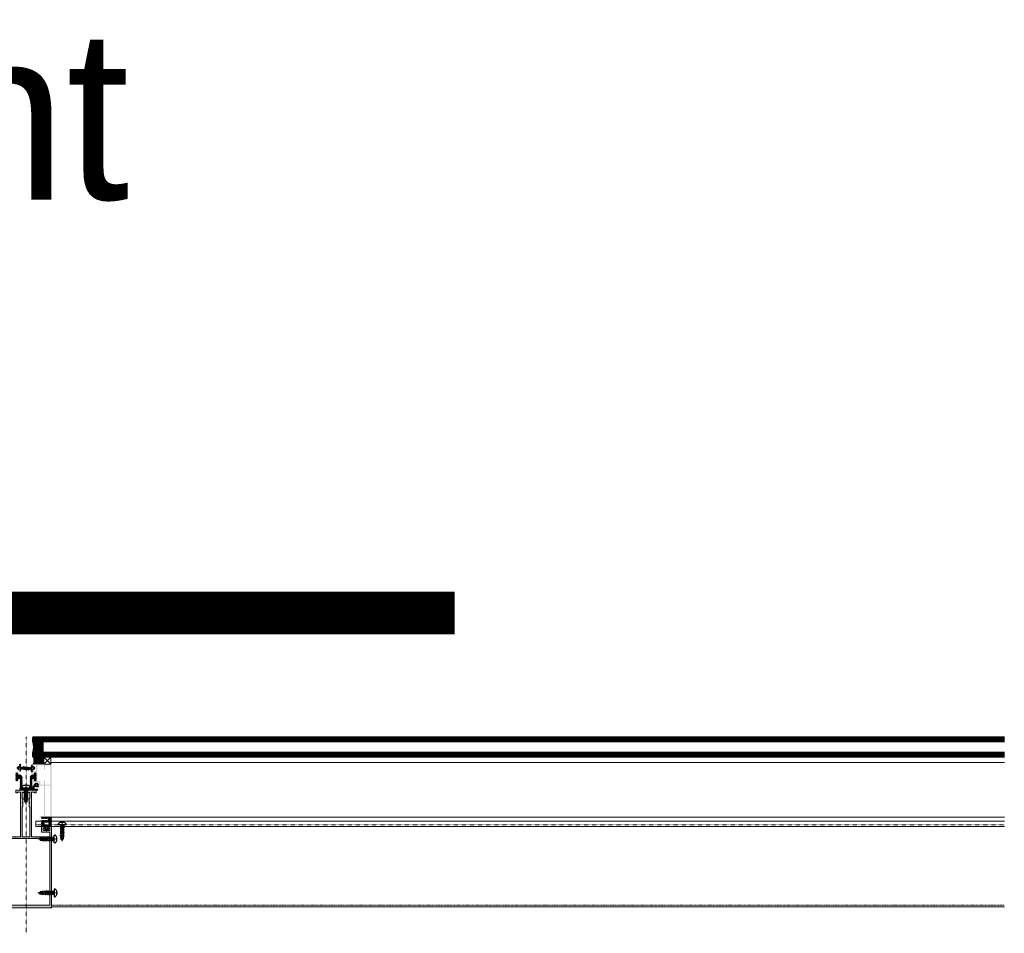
# Model space of a CAD drawing. Header units: millimetres. Extents: x -158258 to 126254, y -16359 to 60195.
# Tile 147 of 173: x -128921 to -127764, y 20748 to 21822. Entities that reach past the tile are written whole.
import ezdxf

# ---------------------------------------------------------------- set-up
doc = ezdxf.new("R2010")
doc.units = ezdxf.units.MM
doc.header["$LTSCALE"] = 0.1
doc.header["$MEASUREMENT"] = 0
for name, pattern in [('AUDIT_D_060311083008-3', [0]), ('CENTER', [2, 1.25, -0.25, 0.25, -0.25]), ('HIDDEN', [0.375, 0.25, -0.125])]:
    doc.linetypes.add(name, pattern=pattern)
for name, color, linetype, lineweight in [('01. Aluminium (Main Structure)', 6, 'Continuous', 5), ('2_Centerline', 1, 'CENTER', 15), ('3_Hatch', 8, 'Continuous', 0), ('4. Glass', 140, 'Continuous', 15)]:
    doc.layers.add(name, color=color, linetype=linetype, lineweight=lineweight)
for name, color, linetype in [('A-ANNO-TEXT-100', 211, 'AUDIT_D_060311083008-3'), ('CENTER LINE', 8, 'CENTER'), ('GUARD RAIL', 80, 'Continuous'), ('HARDWARES', 7, 'Continuous')]:
    doc.layers.add(name, color=color, linetype=linetype)
doc.styles.add('Txt100-02', font='GOTHIC.TTF', dxfattribs={"height": 250})
pattern_1 = [(45, (-26191.7542, -14950.54475), (-0.441941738, 0.441941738), []), (135, (-26191.7542, -14950.54475), (-0.441941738, -0.441941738), [])]

# ---------------------------------------------------------------- blocks, each defined once
blk = doc.blocks.new('A$C23054C9A')
at = {"layer": '3_Hatch'}
h = blk.add_hatch(color=256, dxfattribs=at)
h.dxf.hatch_style = 1
h.paths.add_polyline_path([(10.4, 60.5), (10.4, 26), (10.3, 25.8), (10.2, 25.6), (10, 25.5), (9.9, 25.5), (4.7, 25.5), (4.5, 25.5), (4.3, 25.6), (4.2, 25.8), (4.2, 26), (4.2, 60.5), (4.2, 60.7), (4.3, 60.9), (4.5, 61), (4.7, 61), (9.9, 61), (10, 61), (10.2, 60.9), (10.3, 60.7)], flags=16)
h.paths.add_polyline_path([(4.2, 5.9), (4.1, 6.1), (4, 6.3), (3.8, 6.4), (3.6, 6.4), (3.2, 6.4), (3.1, 6.4), (2.9, 6.3), (2.8, 6.1), (2.8, 5.9), (2.8, 1.9), (2.7, 1.7), (2.6, 1.5), (2.4, 1.4), (2.2, 1.4), (-4.5, 1.4), (-4.6, 1.4), (-4.8, 1.5), (-4.9, 1.7), (-4.9, 1.9), (-4.9, 19.5), (-4.9, 19.7), (-4.8, 19.8), (-4.6, 20), (-4.5, 20), (-1.9, 20), (-1.7, 20), (-1.5, 20.2), (-1.4, 20.3), (-1.4, 20.5), (-1.4, 23.6), (-1.4, 23.8), (-1.3, 24), (-1.1, 24.1), (-0.9, 24.1), (2.2, 24.1), (2.4, 24.1), (2.6, 24), (2.7, 23.8), (2.8, 23.6), (2.8, 19.6), (2.8, 19.4), (2.9, 19.3), (3.1, 19.2), (3.2, 19.1), (3.6, 19.1), (3.8, 19.2), (4, 19.3), (4.1, 19.4), (4.2, 19.6), (4.2, 23.6), (4.2, 23.8), (4.3, 24), (4.5, 24.1), (4.7, 24.1), (9.9, 24.1), (10, 24.1), (10.2, 24), (10.3, 23.8), (10.4, 23.6), (10.4, 1.9), (10.3, 1.7), (10.2, 1.5), (10, 1.4), (9.9, 1.4), (4.7, 1.4), (4.5, 1.4), (4.3, 1.5), (4.2, 1.7), (4.2, 1.9)], flags=16)
h.paths.add_polyline_path([(-6, 4.5), (-6.4, 4.2), (-6.4, 1.9), (-6.4, 1.7), (-6.5, 1.5), (-6.7, 1.4), (-6.9, 1.4), (-9.2, 1.4), (-9.4, 1.4), (-9.6, 1.5), (-9.7, 1.7), (-9.8, 1.9), (-9.8, 2.5), (-9.8, 2.7), (-9.9, 2.9), (-10.1, 3), (-10.3, 3), (-10.5, 3), (-10.6, 2.9), (-10.7, 2.7), (-10.8, 2.5), (-10.8, 0.5), (-10.7, 0.3), (-10.6, 0.1), (-10.5, 0), (-10.3, 0), (10.3, 0), (10.5, -0.1), (10.6, -0.2), (10.7, -0.3), (10.8, -0.5), (10.8, -1.5), (10.8, -1.7), (10.9, -1.9), (11.1, -2), (11.3, -2), (11.4, -2), (11.6, -1.9), (11.7, -1.7), (11.8, -1.5), (11.8, 61.9), (11.7, 62.1), (11.6, 62.3), (11.4, 62.4), (11.3, 62.4), (-1.7, 62.4), (-1.9, 62.4), (-2.1, 62.3), (-2.2, 62.1), (-2.3, 61.9), (-2.3, 61.5), (-2.2, 61.4), (-2.1, 61.2), (-1.9, 61.1), (-1.7, 61), (2.2, 61), (2.4, 61), (2.6, 60.9), (2.7, 60.7), (2.8, 60.5), (2.8, 26), (2.7, 25.8), (2.6, 25.6), (2.4, 25.5), (2.2, 25.5), (-3.8, 25.5), (-4, 25.5), (-4.1, 25.4), (-4.2, 25.4), (-4.2, 25.3), (-4.3, 25.2), (-4.3, 25.1), (-4.3, 25.1), (-4.3, 25), (-4.3, 24.9), (-4.3, 24.8), (-4.2, 24.7), (-4.2, 24.6), (-4.1, 24.6), (-4, 24.5), (-3.9, 24.5), (-3.3, 24.5), (-3.1, 24.5), (-3, 24.3), (-2.8, 24.2), (-2.8, 24), (-2.8, 21.9), (-2.8, 21.7), (-3, 21.5), (-3.1, 21.4), (-3.3, 21.4), (-8.9, 21.4), (-9, 21.4), (-9.2, 21.5), (-9.3, 21.7), (-9.4, 21.9), (-9.4, 24), (-9.3, 24.2), (-9.2, 24.3), (-9, 24.5), (-8.9, 24.5), (-8.3, 24.5), (-8.1, 24.5), (-8, 24.7), (-7.9, 24.8), (-7.8, 25), (-7.9, 25.2), (-8, 25.4), (-8.1, 25.5), (-8.3, 25.5), (-10.3, 25.5), (-10.5, 25.5), (-10.6, 25.4), (-10.7, 25.2), (-10.8, 25), (-10.8, 17.9), (-10.7, 17.7), (-10.6, 17.5), (-10.5, 17.4), (-10.3, 17.4), (-9.9, 17.4), (-9.7, 17.4), (-9.5, 17.5), (-9.4, 17.7), (-9.4, 17.9), (-9.4, 19.5), (-9.3, 19.7), (-9.2, 19.8), (-9, 20), (-8.9, 20), (-6.9, 20), (-6.7, 20), (-6.5, 19.8), (-6.4, 19.7), (-6.4, 19.5), (-6.4, 10.2), (-6.4, 10.1), (-6.5, 9.9), (-6.7, 9.8), (-6.9, 9.7), (-8.9, 9.7), (-9, 9.8), (-9.2, 9.9), (-9.3, 10.1), (-9.4, 10.2), (-9.4, 11.3), (-9.4, 11.5), (-9.5, 11.7), (-9.7, 11.8), (-9.9, 11.8), (-10.3, 11.8), (-10.5, 11.8), (-10.6, 11.7), (-10.7, 11.5), (-10.8, 11.3), (-10.8, 7), (-10.7, 6.9), (-10.7, 6.8), (-10.7, 6.7), (-10.6, 6.6), (-10.5, 6.6), (-10.5, 6.5), (-10.4, 6.5), (-10.3, 6.5), (-10.3, 6.5), (-10.2, 6.5), (-10.1, 6.5), (-10, 6.6), (-9.9, 6.6), (-9.9, 6.7), (-9.8, 6.7), (-9.8, 7), (-9.8, 7.6), (-9.7, 7.8), (-9.6, 8), (-9.4, 8.1), (-9.2, 8.1), (-6.9, 8.1), (-6.7, 8.1), (-6.5, 8), (-6.4, 7.8), (-6.4, 7.6), (-6.4, 5.3), (-6, 5), (-6, 4.8), (-6, 4.7)])
blk = doc.blocks.new('A$C768C5112')
at = {"layer": '3_Hatch'}
h = blk.add_hatch(color=256, dxfattribs=at)
h.dxf.hatch_style = 1
h.paths.add_polyline_path([(-4.2, -42), (-3.9, -41.7), (-3.9, -37.7), (-4.5, -36.7), (-4.5, -2.5), (-4.5, -2.3), (-4.4, -2.1), (-4.2, -2), (-4, -2), (4, -2), (4.2, -2), (4.4, -2.1), (4.5, -2.3), (4.5, -2.5), (4.5, -36.7), (3.9, -37.7), (3.9, -41.7), (4.2, -42), (4.3, -42.1), (4.3, -42.3), (4.2, -42.4), (3.9, -42.7), (3.9, -46.7), (4.5, -47.7), (4.5, -53.7), (4.5, -53.9), (4.4, -54.1), (4.2, -54.2), (4, -54.2), (-4, -54.2), (-4.2, -54.2), (-4.4, -54.1), (-4.5, -53.9), (-4.5, -53.7), (-4.5, -47.7), (-3.9, -46.7), (-3.9, -42.7), (-4.2, -42.4), (-4.3, -42.3), (-4.3, -42.1)], flags=16)
h.paths.add_polyline_path([(10, -54), (10, -54.2), (10, -54.4), (9.9, -54.5), (9.7, -54.7), (9.5, -54.7), (7, -54.7), (6.8, -54.7), (6.6, -54.5), (6.5, -54.4), (6.5, -54.2), (6.5, -2.5), (6.5, -2.3), (6.6, -2.1), (6.8, -2), (7, -2), (11.9, -2), (12.2, -1.7), (12.3, -1.6), (12.5, -1.6), (12.6, -1.7), (12.9, -2), (27.5, -2), (27.7, -2), (27.9, -2.1), (28, -2.3), (28, -2.5), (28, -7), (28, -7.2), (27.9, -7.4), (27.7, -7.5), (27.5, -7.5), (18.8, -7.5), (18.6, -7.5), (18.5, -7.6), (18.3, -7.8), (18.3, -8), (18.3, -13.5), (18.3, -13.7), (18.5, -13.9), (18.6, -14), (18.8, -14), (21.8, -14), (22, -14), (22.2, -13.9), (22.3, -13.7), (22.3, -13.5), (22.3, -13), (22.3, -12.8), (22.2, -12.7), (22, -12.5), (21.8, -12.5), (20.8, -12.5), (20.6, -12.5), (20.5, -12.3), (20.4, -12.2), (20.3, -12), (20.3, -10), (20.4, -9.8), (20.5, -9.7), (20.6, -9.5), (20.8, -9.5), (23.6, -9.5), (23.9, -9.2), (24.1, -9.1), (24.2, -9.1), (24.4, -9.2), (24.7, -9.5), (27.5, -9.5), (27.7, -9.5), (27.9, -9.7), (28, -9.8), (28, -10), (28, -12), (28, -12.2), (27.9, -12.3), (27.7, -12.5), (27.5, -12.5), (26.5, -12.5), (26.3, -12.5), (26.2, -12.7), (26.1, -12.8), (26, -13), (26, -13.5), (26.1, -13.7), (26.2, -13.9), (26.3, -14), (26.5, -14), (29.5, -14), (29.7, -14), (29.9, -13.9), (30, -13.7), (30, -13.5), (30, 81), (29.9, 81.2), (29.8, 81.2), (29.7, 81.3), (29.6, 81.3), (29.5, 81.3), (-29.5, 81.3), (-29.7, 81.3), (-29.9, 81.2), (-30, 81), (-30, 80.8), (-30, -13.5), (-30, -13.7), (-29.9, -13.9), (-29.7, -14), (-29.5, -14), (-26.5, -14), (-26.3, -14), (-26.1, -13.9), (-26, -13.7), (-26, -13.5), (-26, -13), (-26, -12.8), (-26.1, -12.7), (-26.3, -12.5), (-26.5, -12.5), (-27.5, -12.5), (-27.7, -12.5), (-27.9, -12.3), (-28, -12.2), (-28, -12), (-28, -10), (-28, -9.8), (-27.9, -9.7), (-27.7, -9.5), (-27.5, -9.5), (-24.7, -9.5), (-24.4, -9.2), (-24.2, -9.1), (-24.1, -9.1), (-23.9, -9.2), (-23.6, -9.5), (-20.8, -9.5), (-20.6, -9.5), (-20.4, -9.7), (-20.3, -9.8), (-20.3, -10), (-20.3, -12), (-20.3, -12.2), (-20.4, -12.3), (-20.6, -12.5), (-20.8, -12.5), (-21.8, -12.5), (-22, -12.5), (-22.2, -12.7), (-22.3, -12.8), (-22.3, -13), (-22.3, -13.5), (-22.3, -13.7), (-22.2, -13.9), (-22, -14), (-21.8, -14), (-18.8, -14), (-18.6, -14), (-18.5, -13.9), (-18.3, -13.7), (-18.3, -13.5), (-18.3, -8), (-18.3, -7.8), (-18.5, -7.6), (-18.6, -7.5), (-18.8, -7.5), (-27.5, -7.5), (-27.7, -7.5), (-27.9, -7.4), (-28, -7.2), (-28, -7), (-28, -2.5), (-28, -2.3), (-27.9, -2.1), (-27.7, -2), (-27.5, -2), (-12.9, -2), (-12.6, -1.7), (-12.5, -1.6), (-12.3, -1.6), (-12.2, -1.7), (-11.9, -2), (-7, -2), (-6.8, -2), (-6.7, -2.1), (-6.5, -2.3), (-6.5, -2.5), (-6.5, -54.2), (-6.5, -54.4), (-6.7, -54.5), (-6.8, -54.7), (-7, -54.7), (-9.5, -54.7), (-9.7, -54.7), (-9.9, -54.5), (-10, -54.4), (-10, -54.2), (-10, -54), (-10.1, -53.8), (-10.3, -53.7), (-10.5, -53.7), (-11.5, -53.7), (-11.7, -53.7), (-11.8, -53.8), (-12, -54), (-12, -54.2), (-12, -56.2), (-12, -56.4), (-11.8, -56.6), (-11.7, -56.7), (-11.5, -56.7), (-0.5, -56.7), (-0.2, -56.4), (-0.1, -56.3), (0.1, -56.3), (0.2, -56.4), (0.5, -56.7), (11.5, -56.7), (11.7, -56.7), (11.8, -56.6), (12, -56.4), (12, -56.2), (12, -54.2), (12, -54), (11.8, -53.8), (11.7, -53.7), (11.5, -53.7), (10.5, -53.7), (10.3, -53.7), (10.1, -53.8)])
h.paths.add_polyline_path([(28, 77.8), (28, 78), (27.9, 78.2), (27.7, 78.3), (27.5, 78.3), (-27.5, 78.3), (-27.7, 78.3), (-27.9, 78.2), (-28, 78), (-28, 77.8), (-28, 0.5), (-28, 0.3), (-27.9, 0.2), (-27.7, 0.1), (-27.5, 0), (27.5, 0), (27.7, 0.1), (27.9, 0.2), (28, 0.3), (28, 0.5)], flags=16)
at = {"layer": '01. Aluminium (Main Structure)', "linetype": 'ByBlock'}
for p, q in [((-30, 81), (-29.9, 81.2)), ((-29.9, 81.2), (-29.7, 81.3)), ((-29.7, 81.3), (-29.5, 81.3)), ((-29.5, 81.3), (29.5, 81.3)), ((29.5, 81.3), (29.7, 81.3)), ((29.7, 81.3), (29.9, 81.2)), ((29.9, 81.2), (30, 81)), ((-30, 80.8), (-30, 81)), ((-30, -13.5), (-30, 80.8)), ((-28, 78), (-27.9, 78.2)), ((-28, 77.8), (-28, 78)), ((-28, 0.5), (-28, 77.8)), ((-27.9, 78.2), (-27.7, 78.3)), ((-27.7, 78.3), (-27.5, 78.3)), ((-27.5, 78.3), (27.5, 78.3)), ((27.5, 78.3), (27.7, 78.3)), ((27.7, 78.3), (27.9, 78.2)), ((27.9, 78.2), (28, 78)), ((28, 78), (28, 77.8)), ((28, 77.8), (28, 0.5)), ((30, 81), (30, 80.8)), ((30, 80.8), (30, -13.5)), ((-28, 0.3), (-28, 0.5)), ((-27.9, 0.2), (-28, 0.3)), ((-27.7, 0.1), (-27.9, 0.2)), ((-27.5, 0), (-27.7, 0.1)), ((27.5, 0), (-27.5, 0)), ((27.7, 0.1), (27.5, 0)), ((27.9, 0.2), (27.7, 0.1)), ((28, 0.3), (27.9, 0.2)), ((28, 0.5), (28, 0.3)), ((-28, -2.3), (-27.9, -2.1)), ((-28, -2.5), (-28, -2.3)), ((-28, -7), (-28, -2.5)), ((-28, -7.2), (-28, -7)), ((-27.9, -7.4), (-28, -7.2)), ((-28, -9.8), (-27.9, -9.7)), ((-28, -10), (-28, -9.8)), ((-28, -12), (-28, -10)), ((-27.9, -2.1), (-27.7, -2)), ((-27.7, -7.5), (-27.9, -7.4)), ((-27.9, -9.7), (-27.7, -9.5)), ((-27.7, -2), (-27.5, -2)), ((-27.5, -7.5), (-27.7, -7.5)), ((-27.7, -9.5), (-27.5, -9.5)), ((-27.5, -2), (-12.9, -2)), ((-18.8, -7.5), (-27.5, -7.5)), ((-27.5, -9.5), (-24.7, -9.5)), ((-24.7, -9.5), (-24.4, -9.2)), ((-24.4, -9.2), (-24.2, -9.1)), ((-24.2, -9.1), (-24.1, -9.1)), ((-24.1, -9.1), (-23.9, -9.2)), ((-23.9, -9.2), (-23.6, -9.5)), ((-23.6, -9.5), (-20.8, -9.5)), ((-20.8, -9.5), (-20.6, -9.5)), ((-20.6, -9.5), (-20.4, -9.7)), ((-20.4, -9.7), (-20.3, -9.8)), ((-20.3, -9.8), (-20.3, -10)), ((-20.3, -10), (-20.3, -12)), ((-18.8, -7.5), (-18.6, -7.5)), ((-18.6, -7.5), (-18.5, -7.6)), ((-18.5, -7.6), (-18.3, -7.8)), ((-18.3, -7.8), (-18.3, -8)), ((-18.3, -8), (-18.3, -13.5)), ((-12.9, -2), (-12.6, -1.7)), ((-12.6, -1.7), (-12.5, -1.6)), ((-12.5, -1.6), (-12.3, -1.6)), ((-12.3, -1.6), (-12.2, -1.7)), ((-12.2, -1.7), (-11.9, -2)), ((-11.9, -2), (-7, -2)), ((-7, -2), (-6.8, -2)), ((-6.8, -2), (-6.7, -2.1)), ((-6.7, -2.1), (-6.5, -2.3)), ((-6.5, -2.3), (-6.5, -2.5)), ((-6.5, -2.5), (-6.5, -54.2)), ((-4.5, -2.3), (-4.4, -2.1)), ((-4.5, -2.5), (-4.5, -2.3)), ((-4.5, -36.7), (-4.5, -2.5)), ((-4.4, -2.1), (-4.2, -2)), ((-4.2, -2), (-4, -2)), ((-4, -2), (4, -2)), ((4, -2), (4.2, -2)), ((4.2, -2), (4.4, -2.1)), ((4.4, -2.1), (4.5, -2.3)), ((4.5, -2.3), (4.5, -2.5)), ((4.5, -2.5), (4.5, -36.7)), ((6.5, -2.3), (6.6, -2.1)), ((6.5, -2.5), (6.5, -2.3)), ((6.5, -54.2), (6.5, -2.5)), ((6.6, -2.1), (6.8, -2)), ((6.8, -2), (7, -2)), ((7, -2), (11.9, -2)), ((11.9, -2), (12.2, -1.7)), ((12.2, -1.7), (12.3, -1.6)), ((12.3, -1.6), (12.5, -1.6)), ((12.5, -1.6), (12.6, -1.7)), ((12.6, -1.7), (12.9, -2)), ((12.9, -2), (27.5, -2)), ((18.3, -7.8), (18.5, -7.6)), ((18.3, -8), (18.3, -7.8)), ((18.3, -8), (18.3, -13.5)), ((18.5, -7.6), (18.6, -7.5)), ((18.6, -7.5), (18.8, -7.5)), ((27.5, -7.5), (18.8, -7.5)), ((20.3, -10), (20.4, -9.8)), ((20.3, -12), (20.3, -10)), ((20.4, -9.8), (20.5, -9.7)), ((20.5, -9.7), (20.6, -9.5)), ((20.6, -9.5), (20.8, -9.5)), ((20.8, -9.5), (23.6, -9.5)), ((23.6, -9.5), (23.9, -9.2)), ((23.9, -9.2), (24.1, -9.1)), ((24.1, -9.1), (24.2, -9.1)), ((24.2, -9.1), (24.4, -9.2)), ((24.4, -9.2), (24.7, -9.5)), ((24.7, -9.5), (27.5, -9.5)), ((27.5, -2), (27.7, -2)), ((27.7, -7.5), (27.5, -7.5)), ((27.5, -9.5), (27.7, -9.5)), ((27.7, -2), (27.9, -2.1)), ((27.9, -7.4), (27.7, -7.5)), ((27.7, -9.5), (27.9, -9.7)), ((27.9, -2.1), (28, -2.3)), ((28, -7.2), (27.9, -7.4)), ((27.9, -9.7), (28, -9.8)), ((28, -2.3), (28, -2.5)), ((28, -2.5), (28, -7)), ((28, -7), (28, -7.2)), ((28, -9.8), (28, -10)), ((28, -10), (28, -12)), ((-30, -13.7), (-30, -13.5)), ((-29.9, -13.9), (-30, -13.7)), ((-29.7, -14), (-29.9, -13.9)), ((-29.5, -14), (-29.7, -14)), ((-26.5, -14), (-29.5, -14)), ((-28, -12.2), (-28, -12)), ((-27.9, -12.3), (-28, -12.2)), ((-27.7, -12.5), (-27.9, -12.3)), ((-27.5, -12.5), (-27.7, -12.5)), ((-26.5, -12.5), (-27.5, -12.5)), ((-26.5, -12.5), (-26.3, -12.5)), ((-26.3, -14), (-26.5, -14)), ((-26.3, -12.5), (-26.1, -12.7)), ((-26.1, -13.9), (-26.3, -14)), ((-26.1, -12.7), (-26, -12.8)), ((-26, -13.7), (-26.1, -13.9)), ((-26, -12.8), (-26, -13)), ((-26, -13), (-26, -13.5)), ((-26, -13.5), (-26, -13.7)), ((-22.3, -12.8), (-22.2, -12.7)), ((-22.3, -13), (-22.3, -12.8)), ((-22.3, -13), (-22.3, -13.5)), ((-22.3, -13.7), (-22.3, -13.5)), ((-22.2, -13.9), (-22.3, -13.7)), ((-22.2, -12.7), (-22, -12.5)), ((-22, -14), (-22.2, -13.9)), ((-22, -12.5), (-21.8, -12.5)), ((-21.8, -14), (-22, -14)), ((-20.8, -12.5), (-21.8, -12.5)), ((-18.8, -14), (-21.8, -14)), ((-20.6, -12.5), (-20.8, -12.5)), ((-20.4, -12.3), (-20.6, -12.5)), ((-20.3, -12.2), (-20.4, -12.3)), ((-20.3, -12), (-20.3, -12.2)), ((-18.6, -14), (-18.8, -14)), ((-18.5, -13.9), (-18.6, -14)), ((-18.3, -13.7), (-18.5, -13.9)), ((-18.3, -13.5), (-18.3, -13.7)), ((18.3, -13.7), (18.3, -13.5)), ((18.5, -13.9), (18.3, -13.7)), ((18.6, -14), (18.5, -13.9)), ((18.8, -14), (18.6, -14)), ((18.8, -14), (21.8, -14)), ((20.4, -12.2), (20.3, -12)), ((20.5, -12.3), (20.4, -12.2)), ((20.6, -12.5), (20.5, -12.3)), ((20.8, -12.5), (20.6, -12.5)), ((21.8, -12.5), (20.8, -12.5)), ((21.8, -12.5), (22, -12.5)), ((22, -14), (21.8, -14)), ((22, -12.5), (22.2, -12.7)), ((22.2, -13.9), (22, -14)), ((22.2, -12.7), (22.3, -12.8)), ((22.3, -13.7), (22.2, -13.9)), ((22.3, -12.8), (22.3, -13)), ((22.3, -13), (22.3, -13.5)), ((22.3, -13.5), (22.3, -13.7)), ((26, -13), (26.1, -12.8)), ((26, -13), (26, -13.5)), ((26.1, -13.7), (26, -13.5)), ((26.1, -12.8), (26.2, -12.7)), ((26.2, -13.9), (26.1, -13.7)), ((26.2, -12.7), (26.3, -12.5)), ((26.3, -14), (26.2, -13.9)), ((26.3, -12.5), (26.5, -12.5)), ((26.5, -14), (26.3, -14)), ((27.5, -12.5), (26.5, -12.5)), ((26.5, -14), (29.5, -14)), ((27.7, -12.5), (27.5, -12.5)), ((27.9, -12.3), (27.7, -12.5)), ((28, -12.2), (27.9, -12.3)), ((28, -12), (28, -12.2)), ((29.7, -14), (29.5, -14)), ((29.9, -13.9), (29.7, -14)), ((30, -13.7), (29.9, -13.9)), ((30, -13.5), (30, -13.7)), ((-3.9, -37.7), (-4.5, -36.7)), ((-4.3, -42.1), (-4.2, -42)), ((-4.3, -42.3), (-4.3, -42.1)), ((-4.2, -42.4), (-4.3, -42.3)), ((-4.2, -42), (-3.9, -41.7)), ((-3.9, -42.7), (-4.2, -42.4)), ((-3.9, -41.7), (-3.9, -37.7)), ((-3.9, -46.7), (-3.9, -42.7)), ((4.5, -36.7), (3.9, -37.7)), ((3.9, -37.7), (3.9, -41.7)), ((3.9, -41.7), (4.2, -42)), ((4.2, -42.4), (3.9, -42.7)), ((3.9, -42.7), (3.9, -46.7)), ((4.2, -42), (4.3, -42.1)), ((4.3, -42.3), (4.2, -42.4)), ((4.3, -42.1), (4.3, -42.3)), ((-12, -54), (-11.8, -53.8)), ((-12, -54.2), (-12, -54)), ((-12, -56.2), (-12, -54.2)), ((-12, -56.4), (-12, -56.2)), ((-11.8, -56.6), (-12, -56.4)), ((-11.8, -53.8), (-11.7, -53.7)), ((-11.7, -56.7), (-11.8, -56.6)), ((-11.7, -53.7), (-11.5, -53.7)), ((-11.5, -56.7), (-11.7, -56.7)), ((-11.5, -53.7), (-10.5, -53.7)), ((-11.5, -56.7), (-0.5, -56.7)), ((-10.5, -53.7), (-10.3, -53.7)), ((-10.3, -53.7), (-10.1, -53.8)), ((-10.1, -53.8), (-10, -54)), ((-10, -54), (-10, -54.2)), ((-10, -54.4), (-10, -54.2)), ((-9.9, -54.5), (-10, -54.4)), ((-9.7, -54.7), (-9.9, -54.5)), ((-9.5, -54.7), (-9.7, -54.7)), ((-7, -54.7), (-9.5, -54.7)), ((-6.8, -54.7), (-7, -54.7)), ((-6.7, -54.5), (-6.8, -54.7)), ((-6.5, -54.4), (-6.7, -54.5)), ((-6.5, -54.2), (-6.5, -54.4)), ((-4.5, -47.7), (-3.9, -46.7)), ((-4.5, -53.7), (-4.5, -47.7)), ((-4.5, -53.9), (-4.5, -53.7)), ((-4.4, -54.1), (-4.5, -53.9)), ((-4.2, -54.2), (-4.4, -54.1)), ((-4, -54.2), (-4.2, -54.2)), ((4, -54.2), (-4, -54.2)), ((-0.5, -56.7), (-0.2, -56.4)), ((-0.2, -56.4), (-0.1, -56.3)), ((-0.1, -56.3), (0.1, -56.3)), ((0.1, -56.3), (0.2, -56.4)), ((0.2, -56.4), (0.5, -56.7)), ((0.5, -56.7), (11.5, -56.7)), ((3.9, -46.7), (4.5, -47.7)), ((4.2, -54.2), (4, -54.2)), ((4.4, -54.1), (4.2, -54.2)), ((4.5, -53.9), (4.4, -54.1)), ((4.5, -47.7), (4.5, -53.7)), ((4.5, -53.7), (4.5, -53.9)), ((6.5, -54.4), (6.5, -54.2)), ((6.6, -54.5), (6.5, -54.4)), ((6.8, -54.7), (6.6, -54.5)), ((7, -54.7), (6.8, -54.7)), ((9.5, -54.7), (7, -54.7)), ((9.7, -54.7), (9.5, -54.7)), ((9.9, -54.5), (9.7, -54.7)), ((10, -54.4), (9.9, -54.5)), ((10, -54), (10.1, -53.8)), ((10, -54.2), (10, -54)), ((10, -54.2), (10, -54.4)), ((10.1, -53.8), (10.3, -53.7)), ((10.3, -53.7), (10.5, -53.7)), ((10.5, -53.7), (11.5, -53.7)), ((11.5, -53.7), (11.7, -53.7)), ((11.7, -56.7), (11.5, -56.7)), ((11.7, -53.7), (11.8, -53.8)), ((11.8, -56.6), (11.7, -56.7)), ((11.8, -53.8), (12, -54)), ((12, -56.4), (11.8, -56.6)), ((12, -54), (12, -54.2)), ((12, -54.2), (12, -56.2)), ((12, -56.2), (12, -56.4))]:
    blk.add_line(p, q, dxfattribs=at)
blk = doc.blocks.new('A$C096C0FB7')
at = {"layer": '3_Hatch'}
h = blk.add_hatch(dxfattribs=at)
h.set_pattern_fill('ANSI31', color=256, scale=5)
h.set_pattern_definition([(45, (-26191.7542, -15010.3187), (-0.441941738, 0.441941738), [])])
h.paths.add_polyline_path([(9.5, -15.5), (9.5, -15.6), (9.5, -17.3), (9.5, -17.5), (9.6, -17.6), (9.7, -17.7), (9.9, -17.7), (11.5, -17.7), (11.7, -17.7), (11.8, -17.6), (11.9, -17.5), (11.9, -17.3), (11.9, -8.5), (11.9, -8.3), (11.8, -8.2), (11.7, -8.1), (11.5, -8.1), (9.9, -8.1), (9.7, -8.1), (9.6, -8.2), (9.5, -8.3), (9.5, -8.5), (9.5, -10.2), (9.5, -10.4), (9.4, -10.5), (9.3, -10.6), (9.1, -10.6), (7.4, -10.6), (7.2, -10.6), (7.1, -10.5), (7, -10.4), (7, -10.2), (7, 2.6), (7, 2.8), (6.9, 2.9), (6.8, 3), (6.6, 3), (-6.9, 3), (-7, 3), (-7.1, 2.9), (-7.2, 2.8), (-7.3, 2.6), (-7.3, 0.4), (-7.2, 0.3), (-7.1, 0.1), (-7, 0), (-6.9, 0), (4.3, 0), (4.4, 0), (4.6, -0.1), (4.7, -0.2), (4.7, -0.4), (4.7, -12.7), (4.7, -12.8), (4.7, -13.1), (4.8, -13.3), (4.9, -13.6), (4.9, -13.8), (5.1, -14), (5.2, -14.2), (5.3, -14.4), (5.5, -14.6), (5.7, -14.7), (5.9, -14.9), (6.1, -15), (6.3, -15.1), (6.6, -15.1), (6.8, -15.2), (7.1, -15.2), (7.2, -15.2), (9.1, -15.2), (9.3, -15.2), (9.4, -15.3)])
blk = doc.blocks.new('*U1030')
at = {"layer": 'CENTER LINE', "linetype": 'CENTER'}
blk.add_line((0, -19.1), (0, 3.8), dxfattribs=at)
at = {"layer": 'HARDWARES', "linetype": 'Continuous'}
for p, q in [((-4.5, 0), (-4.5, 1.2)), ((4.5, 0), (-4.5, 0)), ((-0.7, 2.6), (-0.7, 3.3)), ((0.7, 2.6), (-0.7, 2.6)), ((0.7, 2.6), (0.7, 3.3)), ((4.5, 1.2), (4.5, 0))]:
    blk.add_line(p, q, dxfattribs=at)
at = {"layer": 'HARDWARES'}
for p, q in [((4.5, 0), (-4.5, 0)), ((4.5, 0.8), (4.5, 0))]:
    blk.add_line(p, q, dxfattribs=at)
at = {"layer": 'HARDWARES', "linetype": 'HIDDEN'}
for p, q in [((1.4, 0), (1.4, -0.3)), ((-1.4, -2.1), (-1.4, -3.5)), ((-1.4, -4.2), (-1.4, -5.6)), ((-1.4, -6.3), (-1.4, -7.7)), ((-1.4, -8.4), (-1.4, -9.8)), ((-1.4, -10.5), (-1.4, -11.9)), ((1.4, -1), (1.4, -2.4)), ((1.4, -3.1), (1.4, -4.5)), ((1.4, -5.2), (1.4, -6.6)), ((1.4, -7.3), (1.4, -8.7)), ((1.4, -9.4), (1.4, -10.8)), ((1.1, -15.3), (-1.8, -16.4)), ((2, -15.6), (-1.8, -16.4)), ((-1.8, -16.4), (-0.9, -16.7)), ((-0.9, -16.7), (2, -15.6)), ((1.1, -15.3), (2, -15.6))]:
    blk.add_line(p, q, dxfattribs=at)
for points in [[(-1.4, 0), (-1.4, -1.4)], [(2.4, -0.7), (1.4, -0.3), (-2.4, -1.7), (2.4, -0.7), (-1.4, -2.1), (-2.4, -1.7)], [(2.4, -2.8), (1.4, -2.4), (-2.4, -3.8), (2.4, -2.8), (-1.4, -4.2), (-2.4, -3.8)], [(2.4, -4.9), (1.4, -4.5), (-2.4, -5.9), (2.4, -4.9), (-1.4, -6.3), (-2.4, -5.9)], [(2.4, -7), (1.4, -6.6), (-2.4, -8), (2.4, -7), (-1.4, -8.4), (-2.4, -8)], [(2.4, -9.1), (1.4, -8.7), (-2.4, -10.1), (2.4, -9.1), (-1.4, -10.5), (-2.4, -10.1)], [(2.4, -11.2), (1.4, -10.8), (-2.4, -12.2), (2.4, -11.2), (-1.4, -12.6), (-2.4, -12.2)], [(2.4, -13.3), (1.5, -12.9), (-2.4, -14.3), (2.4, -13.3), (-1.4, -14.7), (-2.4, -14.3)]]:
    blk.add_lwpolyline(points, dxfattribs=at)
at = {"layer": 'HARDWARES', "linetype": 'Continuous'}
for centre, radius, start, end in [((-3.1, 1.2), 1.37, 131.7376, 180), ((-0.7, -2.3), 5.57, 89.5407, 126.6338), ((0.7, -2.3), 5.57, 53.3662, 90.4593), ((3.1, 1.2), 1.37, 0, 48.2624)]:
    blk.add_arc(centre, radius, start, end, dxfattribs=at)
at = {"layer": 'HARDWARES', "linetype": 'HIDDEN'}
for centre, start, end in [((-15.3, -11.8), 356.0961, 1.0584), ((15.4, -11.8), 182.508, 187.2926), ((15.3, -11.8), 189.5795, 194.5622), ((15.3, -11.8), 196.6931, 203.9435), ((-15.3, -11.8), 336.0565, 345.4243), ((-15.3, -11.8), 347.9668, 353.6815)]:
    blk.add_arc(centre, 16.8, start, end, dxfattribs=at)
blk = doc.blocks.new('*U995')
at = {"layer": '3_Hatch'}
h = blk.add_hatch(dxfattribs=at)
h.set_pattern_fill('ANSI37', color=256, scale=5)
h.set_pattern_definition(pattern_1)
edge = h.paths.add_edge_path(flags=16)
edge.add_line((-27, 100.9), (-27, 103))
edge.add_arc((-26.5, 103), 0.5, 90, 180, ccw=False)
edge.add_line((-26.5, 103.5), (-21.8, 103.5))
edge.add_arc((-21.8, 103), 0.5, 0, 90, ccw=False)
edge.add_line((-21.3, 103), (-21.3, 100.9))
edge.add_arc((-21.8, 100.9), 0.5, 270, 360, ccw=False)
edge.add_line((-21.8, 100.4), (-26.5, 100.4))
edge.add_arc((-26.5, 100.9), 0.5, 180, 270, ccw=False)
edge = h.paths.add_edge_path(flags=16)
edge.add_line((-23.9, 106), (-24.5, 106))
edge.add_arc((-24.5, 106.2), 0.2, 180, 270, ccw=False)
edge.add_line((-24.7, 106.2), (-24.7, 108))
edge.add_arc((-24.5, 108), 0.2, 90, 180, ccw=False)
edge.add_line((-24.5, 108.2), (-23.9, 108.2))
edge.add_arc((-23.9, 108), 0.2, 0, 90, ccw=False)
edge.add_line((-23.7, 108), (-23.7, 106.2))
edge.add_arc((-23.9, 106.2), 0.2, 270, 360, ccw=False)
edge = h.paths.add_edge_path()
edge.add_line((-26, 109.1), (-27.4, 107.8))
edge.add_arc((-26.9, 107.5), 0.553, 157.0553, 290.8746)
edge.add_line((-26.7, 107), (-26.2, 107))
edge.add_arc((-26.2, 106.6), 0.41, -15.2748, 94.1843, ccw=False)
edge.add_line((-25.8, 106.5), (-25.8, 105.9))
edge.add_arc((-26.3, 106), 0.533, 284.2078, 355.4538, ccw=False)
edge.add_line((-26.2, 105.5), (-29.8, 105.5))
edge.add_arc((-29.8, 105.2), 0.25, 93.0889, 180)
edge.add_line((-30, 105.2), (-30, 94.9))
edge.add_arc((-29.3, 95.2), 0.8, 197.7707, 256.141)
edge.add_line((-29.5, 94.4), (-18.7, 94.4))
edge.add_arc((-19.1, 95.2), 0.841, 296.8649, 423.1227)
edge.add_line((-18.7, 95.9), (-27, 95.9))
edge.add_arc((-27.2, 96.1), 0.25, 90, 319.3278, ccw=False)
edge.add_line((-27.2, 96.3), (-26.4, 96.8))
edge.add_arc((-26.7, 97.2), 0.5, 302.303, 360)
edge.add_line((-26.2, 97.2), (-26.2, 98.2))
edge.add_arc((-26, 98.2), 0.2, 90, 179.9858, ccw=False)
edge.add_line((-26, 98.4), (-18.8, 98.4))
edge.add_arc((-18.8, 98.9), 0.5, 270, 360)
edge.add_line((-18.3, 98.9), (-18.3, 105))
edge.add_arc((-18.8, 105), 0.5, 360, 449.9978)
edge.add_line((-18.8, 105.5), (-22.1, 105.5))
edge.add_arc((-22, 106), 0.533, 184.5462, 255.7922, ccw=False)
edge.add_line((-22.5, 105.9), (-22.5, 106.5))
edge.add_arc((-22.1, 106.6), 0.411, 86.1528, 194.8706, ccw=False)
edge.add_line((-22.1, 107), (-21.6, 107))
edge.add_arc((-21.4, 107.5), 0.553, 249.1253, 382.9447)
edge.add_line((-20.9, 107.8), (-22.3, 109.1))
edge.add_arc((-22.7, 108.4), 0.8, 55.9007, 89.9999)
edge.add_line((-22.7, 109.2), (-25.6, 109.2))
edge.add_arc((-25.6, 108.4), 0.8, 90, 124.0993)
h = blk.add_hatch(dxfattribs=at)
h.set_pattern_fill('ANSI37', color=256, scale=5)
h.set_pattern_definition(pattern_1)
edge = h.paths.add_edge_path(flags=16)
edge.add_line((-12.6, 57.5), (-11.7, 57.5))
edge.add_arc((-11.7, 57.3), 0.2, 0, 89.9951, ccw=False)
edge.add_line((-11.5, 57.3), (-11.5, 55.5))
edge.add_arc((-11.7, 55.5), 0.2, 270, 359.9952, ccw=False)
edge.add_line((-11.7, 55.3), (-12.6, 55.3))
edge.add_arc((-12.6, 55.5), 0.2, 180, 269.9949, ccw=False)
edge.add_line((-12.8, 55.5), (-12.8, 57.3))
edge.add_arc((-12.6, 57.3), 0.2, 90, 179.995, ccw=False)
edge = h.paths.add_edge_path()
edge.add_line((-10.4, 57.5), (-8, 57.5))
edge.add_arc((-8, 57.9), 0.389, 269.4612, 344.3452)
edge.add_line((-7.6, 57.8), (-7.6, 62.3))
edge.add_arc((-8.1, 62.3), 0.5, 0, 90)
edge.add_line((-8.1, 62.8), (-13.6, 62.8))
edge.add_arc((-13.4, 62.2), 0.621, 104.9483, 255.0364)
edge.add_line((-13.6, 61.6), (-9.7, 61.6))
edge.add_arc((-9.5, 61.4), 0.287, -108.09, 141.365, ccw=False)
edge.add_arc((-9.4, 61), 0.2, 142.9635, 180)
edge.add_line((-9.6, 61), (-9.6, 58.9))
edge.add_arc((-9.8, 58.9), 0.2, 296.026, 352.9298, ccw=False)
edge.add_line((-9.8, 58.7), (-14.6, 58.7))
edge.add_arc((-14.4, 58.1), 0.65, 112.6094, 247.3906)
edge.add_line((-14.6, 57.5), (-14, 57.5))
edge.add_arc((-14.2, 56.9), 0.703, 9.1535, 65.3518, ccw=False)
edge.add_arc((-14.1, 56.9), 0.527, -79.1604, 6.0555, ccw=False)
edge.add_line((-14, 56.4), (-14.4, 56.4))
edge.add_arc((-14.1, 55.8), 0.703, 111.438, 167.6363)
edge.add_arc((-14.3, 55.8), 0.524, 170.5977, 213.7552)
edge.add_line((-14.7, 55.5), (-13.7, 54.4))
edge.add_arc((-13.2, 55.1), 0.8, 235.9007, 269.9987)
edge.add_line((-13.2, 54.3), (-11.1, 54.3))
edge.add_arc((-11.1, 55.1), 0.769, 269.0106, 315.7355)
edge.add_line((-10.6, 54.5), (-9.6, 55.5))
edge.add_arc((-10.1, 55.8), 0.524, 326.2448, 369.4023)
edge.add_arc((-10.2, 55.8), 0.703, 12.3637, 68.562)
edge.add_line((-10, 56.4), (-10.3, 56.4))
edge.add_arc((-10.2, 56.9), 0.527, 173.9445, 259.1604, ccw=False)
edge.add_arc((-10.1, 56.9), 0.703, 114.6482, 170.8465, ccw=False)
h = blk.add_hatch(dxfattribs=at)
h.set_pattern_fill('ANSI37', color=256, scale=5)
h.set_pattern_definition(pattern_1)
edge = h.paths.add_edge_path(flags=16)
edge.add_arc((-7.2, 37.2), 0.3, 0, 101.9731, ccw=False)
edge.add_line((-6.9, 37.2), (-6.9, 36.3))
edge.add_arc((-7.2, 36.3), 0.3, -101.9731, 0, ccw=False)
edge.add_line((-7.3, 36), (-7.7, 36.1))
edge.add_arc((-7.9, 35), 1.1, 78.0269, 93.1356)
edge.add_line((-8, 36.1), (-8.9, 36))
edge.add_arc((-8.9, 36.3), 0.3, 180, 273.1356, ccw=False)
edge.add_line((-9.2, 36.3), (-9.2, 37.1))
edge.add_arc((-8.9, 37.1), 0.3, 86.8644, 180, ccw=False)
edge.add_line((-8.9, 37.4), (-8, 37.4))
edge.add_arc((-7.9, 38.5), 1.1, 266.8644, 281.9731)
edge.add_line((-7.7, 37.4), (-7.3, 37.5))
edge = h.paths.add_edge_path()
edge.add_line((-7.2, 41.3), (-7.5, 41.3))
edge.add_line((-7.5, 41.3), (-7.5, 39.2))
edge.add_line((-7.5, 39.2), (-7.2, 38.7))
edge.add_arc((-7.5, 38.6), 0.3, -78.0269, 29.6447, ccw=False)
edge.add_line((-7.4, 38.3), (-8.1, 38.1))
edge.add_arc((-8.2, 38.4), 0.3, 210, 281.9731, ccw=False)
edge.add_line((-8.5, 38.3), (-8.6, 38.5))
edge.add_arc((-8.9, 38.4), 0.3, 22.2031, 130)
edge.add_line((-9, 38.7), (-10, 37.8))
edge.add_arc((-9.5, 37.2), 0.8, 130, 180)
edge.add_line((-10.3, 37.2), (-10.3, 36.2))
edge.add_arc((-9.5, 36.2), 0.8, 180, 230)
edge.add_line((-10, 35.6), (-9, 34.8))
edge.add_arc((-8.9, 35), 0.3, 230, 337.7969)
edge.add_line((-8.6, 34.9), (-8.5, 35.2))
edge.add_arc((-8, 34.8), 0.635, 13.3802, 131.9125, ccw=False)
edge.add_line((-7.4, 34.9), (-7.2, 32.8))
edge.add_arc((-7, 33), 0.271, 217.2128, 329.9224)
edge.add_line((-6.8, 32.8), (-5.9, 35.2))
edge.add_arc((-4.6, 34.5), 1.5, 82.7957, 149.961, ccw=False)
edge.add_line((-4.4, 36), (3.3, 35))
edge.add_arc((3.3, 35.9), 0.9, 271.0175, 380.2869)
edge.add_line((4.1, 36.2), (-4.9, 37.9))
edge.add_arc((-4.6, 39.4), 1.5, 180.5805, 259.4803, ccw=False)
edge.add_line((-6.1, 39.4), (-6.2, 40.3))
edge.add_arc((-7.2, 40.3), 1, 2.9793, 90)
h = blk.add_hatch(dxfattribs=at)
h.set_pattern_fill('ANSI37', color=256, scale=5)
h.set_pattern_definition(pattern_1)
edge = h.paths.add_edge_path(flags=16)
edge.add_arc((7.2, 36.3), 0.3, 180, 281.9731, ccw=False)
edge.add_line((6.9, 36.3), (6.9, 37.2))
edge.add_arc((7.2, 37.2), 0.3, 78.0269, 180, ccw=False)
edge.add_line((7.3, 37.5), (7.7, 37.4))
edge.add_arc((7.9, 38.5), 1.1, 258.0269, 273.1356)
edge.add_line((8, 37.4), (8.9, 37.5))
edge.add_arc((8.9, 37.2), 0.3, 0, 93.1356, ccw=False)
edge.add_line((9.2, 37.2), (9.2, 36.4))
edge.add_arc((8.9, 36.4), 0.3, -93.1356, 0, ccw=False)
edge.add_line((8.9, 36.1), (8, 36.1))
edge.add_arc((7.9, 35), 1.1, 86.8644, 101.9731)
edge.add_line((7.7, 36.1), (7.3, 36))
edge = h.paths.add_edge_path()
edge.add_line((7.2, 32.2), (7.5, 32.2))
edge.add_line((7.5, 32.2), (7.5, 34.3))
edge.add_line((7.5, 34.3), (7.2, 34.8))
edge.add_arc((7.5, 34.9), 0.3, 101.9731, 209.6447, ccw=False)
edge.add_line((7.4, 35.2), (8.1, 35.4))
edge.add_arc((8.2, 35.1), 0.3, 30, 101.9731, ccw=False)
edge.add_line((8.5, 35.2), (8.6, 35))
edge.add_arc((8.9, 35.1), 0.3, 202.2031, 310)
edge.add_line((9, 34.8), (10, 35.7))
edge.add_arc((9.5, 36.3), 0.8, 310, 360)
edge.add_line((10.3, 36.3), (10.3, 37.3))
edge.add_arc((9.5, 37.3), 0.8, 0, 50)
edge.add_line((10, 37.9), (9, 38.7))
edge.add_arc((8.9, 38.5), 0.3, 50, 157.7969)
edge.add_line((8.6, 38.6), (8.5, 38.3))
edge.add_arc((8, 38.7), 0.635, 193.3802, 311.9125, ccw=False)
edge.add_line((7.4, 38.6), (7.2, 40.7))
edge.add_arc((7, 40.5), 0.271, 37.2128, 149.9224)
edge.add_line((6.8, 40.7), (5.9, 38.7))
edge.add_arc((4.6, 39.5), 1.5, 262.7957, 329.961, ccw=False)
edge.add_line((4.4, 38), (-3.3, 39))
edge.add_arc((-3.3, 38.1), 0.9, 91.0175, 200.2869)
edge.add_line((-4.1, 37.7), (4.9, 36.1))
edge.add_arc((4.6, 34.6), 1.5, 0.5805, 79.4803, ccw=False)
edge.add_line((6.1, 34.6), (6.2, 33.2))
edge.add_arc((7.2, 33.2), 1, 182.3925, 270)
h = blk.add_hatch(dxfattribs=at)
h.set_pattern_fill('HEX', color=256, scale=0.1, style=0)
h.set_pattern_definition([(180, (28799.7257, 201.6555), (0, 0.549926), [0.3175, -0.635]), (60, (28799.7257, 201.6555), (0.476249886, -0.274963), [0.3175, -0.635]), (120, (28799.4082, 201.6555), (0.476249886, 0.274963), [0.3175, -0.635])])
h.paths.add_polyline_path([(-19.5, 17.5), (-16.3, 17.5), (-14.5, 14.9), (-14.5, 9.2), (-16.3, 6.5), (-19.5, 6.5)])
at = {"layer": '2_Centerline', "ltscale": 0.25}
blk.add_lwpolyline([(0, 230.8), (0, 0)], dxfattribs=at)
at = {"layer": '3_Hatch'}
for p, q in [((-30, 199.8), (-1150, 199.8)), ((-28.4, 105.5), (-1150, 105.5)), ((-11.5, 105.5), (-19.9, 105.5)), ((-30, 99), (-1150, 99)), ((-29.5, 94.4), (-1150, 94.4)), ((-11.5, 99), (-18.3, 99)), ((-29.6, 30), (-1150, 30))]:
    blk.add_line(p, q, dxfattribs=at)
at = {"layer": '3_Hatch', "linetype": 'HIDDEN', "ltscale": 5}
for p, q in [((-30, 197.8), (-1150, 197.8)), ((-21.7, 103.5), (-26.6, 103.5)), ((-11.5, 103.5), (-18.3, 103.5))]:
    blk.add_line(p, q, dxfattribs=at)
at = {"layer": '3_Hatch', "linetype": 'HIDDEN'}
blk.add_line((-30, 103.5), (-1150, 103.5), dxfattribs=at)
at = {"layer": '3_Hatch', "color": 203}
for p, q in [((-1150, 23, 0), (-7.5, 23)), ((-1150, 22, 0), (-7.5, 22)), ((-1150, 21, 0), (-7.5, 21)), ((-1150, 20, 0), (-7.5, 20)), ((-1150, 19, 0), (-7.5, 19)), ((-1150, 5, 0), (-7.5, 5)), ((-1150, 4, 0), (-7.5, 4)), ((-1150, 3, 0), (-7.5, 3)), ((-1150, 2, 0), (-7.5, 2)), ((-1150, 1, 0), (-7.5, 1))]:
    blk.add_line(p, q, dxfattribs=at)
at = {"layer": '3_Hatch'}
blk.add_lwpolyline([(-11.5, 105.5), (-11.5, 99)], dxfattribs=at)
for points in [[(-29, 32), (-21, 32), (-21, 24), (-29, 24)], [(-29, 32), (-21, 24), (-21, 32), (-29, 24)]]:
    blk.add_lwpolyline(points, close=True, dxfattribs=at)
at = {"layer": '3_Hatch', "elevation": 0}
for points in [[(-21, 30.5, -0.040365), (-20.5, 32)], [(-20.5, 24, -0.040365), (-21, 25.5, -0.040365)], [(-20, 24, -0.218494), (-20, 32)], [(-19.5, 24, -0.218494), (-19.5, 32)], [(-19, 24, -0.218494), (-19, 32)], [(-18.5, 24, -0.218494), (-18.5, 32)], [(-18, 24, -0.218494), (-18, 32)], [(-17.5, 24, -0.218494), (-17.5, 32)], [(-17, 24, -0.218494), (-17, 32)], [(-16.5, 24, -0.218494), (-16.5, 32)], [(-16, 24, -0.218494), (-16, 32)], [(-15.5, 24, -0.218494), (-15.5, 32)], [(-15, 24, -0.218494), (-15, 32)], [(-14.5, 24, -0.218494), (-14.5, 32)], [(-14, 24, -0.218494), (-14, 32)], [(-13.5, 24, -0.218494), (-13.5, 32)], [(-13, 24, -0.218494), (-13, 32)], [(-12.5, 24, -0.218494), (-12.5, 32)], [(-12, 24, -0.218494), (-12, 32)], [(-11.5, 24, -0.218494), (-11.5, 32)], [(-11, 24, -0.218494), (-11, 32)], [(-10.5, 24, -0.218494), (-10.5, 32)], [(-10, 24, -0.218494), (-10, 32)], [(-9.5, 24, -0.218494), (-9.5, 32)], [(-9, 24, -0.218494), (-9, 32)], [(-8.5, 24, -0.218494), (-8.5, 32)]]:
    blk.add_lwpolyline(points, format="xyb", dxfattribs=at)
for points in [[(-20, 6), (-20, 18)], [(-16, 18), (-14, 15), (-14, 9), (-16, 6)]]:
    blk.add_lwpolyline(points, dxfattribs=at)
blk.add_lwpolyline([(-16.3, 6.5), (-19.5, 6.5), (-19.5, 17.5), (-16.3, 17.5), (-14.5, 14.9), (-14.5, 9.2)], close=True, dxfattribs=at)
at = {"layer": '3_Hatch'}
for centre, radius, start, end in [((-0.4, 12, 0), 15.6, 157.4346, 161.9459), ((0.4, 12, 0), 15.6, 157.4346, 164.9477), ((1.1, 12, 0), 15.6, 157.4346, 167.7859), ((1.8, 12, 0), 15.6, 157.4346, 202.6117), ((2.6, 12, 0), 15.6, 157.4346, 202.6117), ((3.4, 12, 0), 15.6, 157.4346, 202.6117), ((4.3, 12, 0), 15.6, 157.4346, 202.6117), ((5.1, 12, 0), 15.6, 157.4346, 202.6117), ((5.9, 12, 0), 15.6, 157.4346, 202.6117), ((11.3, 12, 0), 20.1, 159.5887, 200.4113), ((-0.4, 12, 0), 15.6, 198.0541, 202.6117), ((0.4, 12, 0), 15.6, 195.0523, 202.6117), ((1.1, 12, 0), 15.6, 192.2141, 202.6117)]:
    blk.add_arc(centre, radius, start, end, dxfattribs=at)
at = {"layer": '4. Glass'}
for points in [[(-1150, 18), (-8.5, 18), (-7.5, 19), (-7.5, 23), (-8.5, 24), (-1150, 24)], [(-1150, 0), (-8.5, 0), (-7.5, 1), (-7.5, 5), (-8.5, 6), (-1150, 6)]]:
    blk.add_lwpolyline(points, dxfattribs=at)
at = {"layer": '3_Hatch'}
for name, p in [('A$C768C5112', (0, 119.5)), ('A$C096C0FB7', (0, 59.8))]:
    blk.add_blockref(name, p, dxfattribs=at)
at = {"layer": '3_Hatch', "xscale": -1}
for name, p in [('A$C23054C9A', (-18.2, 32)), ('A$C096C0FB7', (0, 59.8))]:
    blk.add_blockref(name, p, dxfattribs=at)
at = {"layer": 'HARDWARES', "xscale": -1}
for p, rotation in [((-33, 183.3), 90), ((0, 59.8), 180)]:
    blk.add_blockref('*U1030', p, dxfattribs=dict(at, rotation=rotation))
at = {"layer": 'HARDWARES'}
for p, rotation in [((-42.5, 103.5), 180), ((-33, 120), 90.00000000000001)]:
    blk.add_blockref('*U1030', p, dxfattribs=dict(at, rotation=rotation))

msp = doc.modelspace()

# ---------------------------------------------------------------- linework, layer by layer
at = {"layer": 'GUARD RAIL', "linetype": 'Continuous', "transparency": 33554687, "const_width": 50}
msp.add_lwpolyline([(-140893.2, 21124.6), (-128409.9, 21124.6)], dxfattribs=at)

# ---------------------------------------------------------------- block references
at = {"layer": '3_Hatch', "transparency": 33554687, "rotation": 179.9999999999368}
msp.add_blockref('*U995', (-128913.9, 20979), dxfattribs=at)

# ---------------------------------------------------------------- texts
at = {"layer": 'A-ANNO-TEXT-100', "transparency": 33554687, "insert": (-130829.6, 21810.3), "char_height": 200, "width": 2820.521, "attachment_point": 1, "style": 'Txt100-02'}
msp.add_mtext('gas tapping point', dxfattribs=at)

doc.saveas('drawing.dxf')
